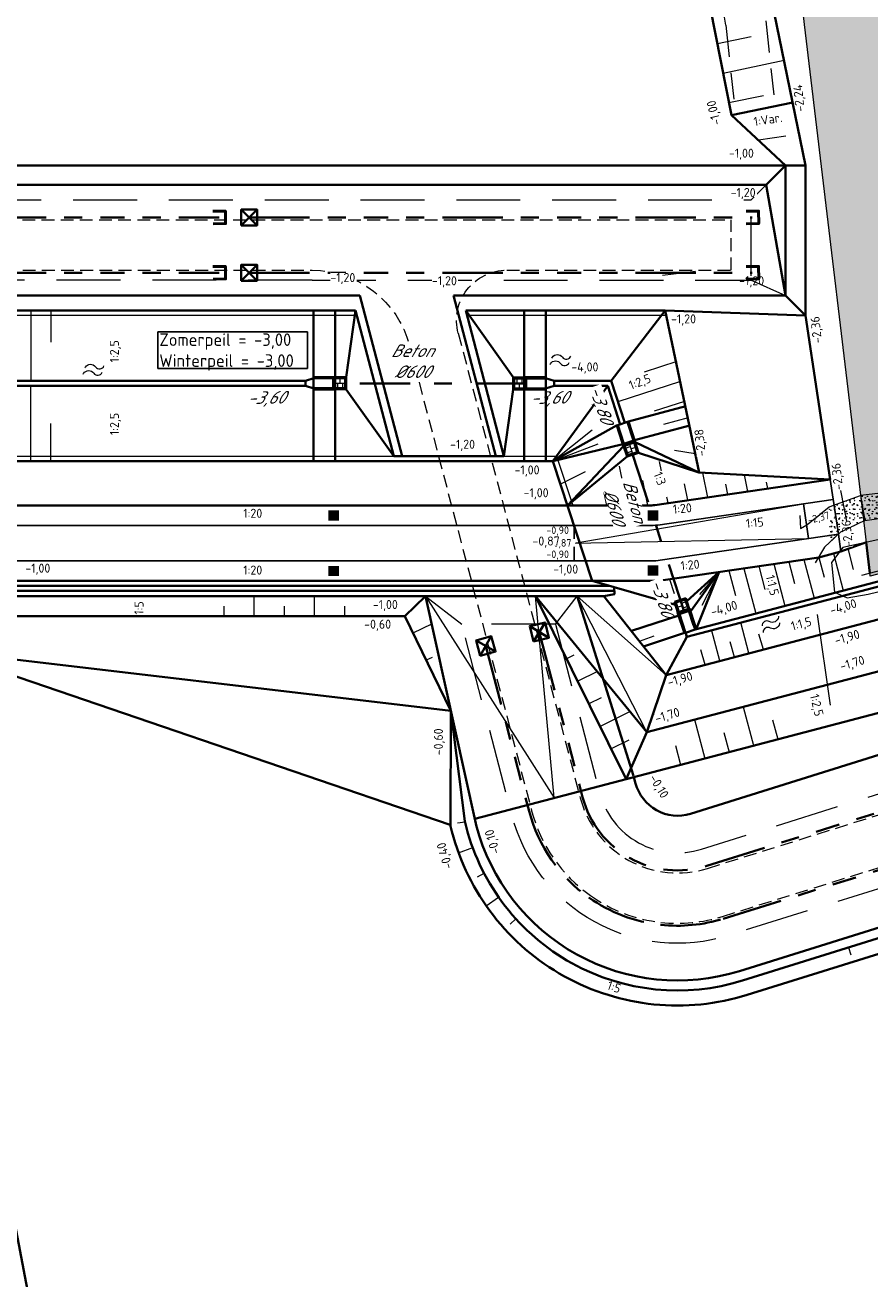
# Model space of a CAD drawing. Header units: metres. Extents: x 239845 to 242720, y 580286 to 584200.
# Tile 88 of 113: x 240429 to 240513, y 583787 to 583912. Entities that reach past the tile are written whole.
import ezdxf
from ezdxf.lldxf.tags import DXFTag

# ---------------------------------------------------------------- set-up
doc = ezdxf.new("R2010")
doc.units = ezdxf.units.M
for name, pattern in [('DASHED', [19.05, 12.7, -6.35]), ('DGN Style 2', [0.002895, 0.001737, -0.001158]), ('RI-DRAINAGE', [19.2, 6, -1.8, 1.8, -1.8, 2.4, -1.8, 1.8, -1.8]), ('RI-SWA', [11.55, 5, -2.4, 1.75, -2.4])]:
    doc.linetypes.add(name, pattern=pattern)
for name, color, linetype, lineweight in [('B-WA-GW-WATERGANG_SLOOT_BODEM-G', 5, 'Continuous', 0), ('B-WA-GW-WATERGANG_SLOOT_INSTEEK-G', 3, 'Continuous', 0), ('N-WA-RI-DRAINAGE_AFDEKKAP-G', 150, 'Continuous', 50), ('N-WA-RI-DRAINAGE_DRAIN_PP_100-G', 90, 'RI-DRAINAGE', 35), ('N-WE-GW-GROND_ZAND_CUNETZAND-G', 2, 'Continuous', 35), ('N-WE-GW-GRONDWERK-G', 3, 'Continuous', 35), ('N-WE-GW-GRONDWERK-KAVEL-G', 60, 'Continuous', 35), ('N-WE-GW-GRONDWERK_BODEM-G', 2, 'DASHED', 18), ('N-WE-GW-GRONDWERK_BODEM_MEER-G', 150, 'Continuous', 35), ('N-WE-GW-GRONDWERK_INSTEEK_SLEUF-G_CONTOUR_ZANDCUNET', 52, 'Continuous', 35), ('N-WE-GW-GRONDWERK_INSTEEK_TALUD-G', 92, 'Continuous', 35), ('N-WE-GW-HOOGTELIJN-060', 11, 'Continuous', 35), ('N-WE-GW-SCHEIDING_GRONDSOORTEN-G', 4, 'Continuous', 18), ('N-WE-GW-TALUDARCERING_KORT-G', 90, 'Continuous', 18), ('N-WE-GW-TALUDARCERING_LANG-G', 60, 'Continuous', 13), ('N-WE-KG-GRENS_KADASTRAAL-G', 150, 'KG-KADASTRAAL', 0), ('N-WE-OG-TOPOGRAFIE-S @ 0.5', 7, 'Continuous', 18), ('N-WE-RI-DUIKER-G', 130, 'RI-SWA', 35), ('N-WE-RI-HWA_DRAINEINDE-G', 30, 'Continuous', 35), ('N-WE-VH-HELLING_AANDUIDING-G', 30, 'Continuous', 18), ('N-WE-VH-HELLING_KNIKLIJN-G', 30, 'Continuous', 35), ('N-WE-VW-VERKEERSTEKEN_OVERIG-S', 7, 'Continuous', 18), ('N-WE-VW-VERKEERSTEKEN_OVERIG-S @ 0.2', 7, 'Continuous', 18), ('N-WE-VW-VERKEERSTEKEN_OVERIG-S @ 0.5', 7, 'Continuous', 18), ('N-XX-AL-HOOGTELABEL-T25-M', 7, 'Continuous', 25), ('N-XX-XX-DETAIL1-GD', 1, 'Continuous', 18), ('N-XX-XX-DETAIL3-GD', 2, 'Continuous', 35), ('SO Lengteprofiel', 5, 'DGN Style 2', 0), ('T-WE-GR-MAAIVELD-G', 3, 'DASHED', 0), ('V-WE-OG-TOPOGRAFIE-G', 252, 'DASHED', 0), ('X-XX-AL-BOB_DUIKER-T25', 7, 'Continuous', 25), ('X-XX-AL-T25', 7, 'Continuous', 25), ('X-XX-AL-WATERPEIL-T25', 7, 'Continuous', 25)]:
    doc.layers.add(name, color=color, linetype=linetype, lineweight=lineweight)
for name, color, linetype, lineweight, true_color in [('B-WE-IE-TERREINAFSCHEIDING_HEKWERK-G', 9, 'IE-TERREINAFSCHEIDING-KUNSTMATIG', 18, 0x808080), ('B-WE-VH-VERHARDING_BETON-A', 7, 'Continuous', 18, 0x656565), ('GBKN', 9, 'Continuous', 0, 0x808080), ('N-WE-KG-PERCEEL_DERDEN-A', 7, 'KG-KADASTRAAL', 0, 0xc0c0c0)]:
    doc.layers.add(name, color=color, linetype=linetype, lineweight=lineweight, true_color=true_color)
doc.layers.add('HULPLAAG', color=30, linetype='Continuous', plot=False)
doc.layers.add('WG-nw-vh-materiaalscheiding', color=7, linetype='Continuous')
doc.layers.add('X-XX-AL-HULPLAAG-G', color=6, linetype='Continuous', lineweight=18, plot=False)
doc.styles.add('NLCS-ISO-ANNOTATIVE-T25', font='NLCS-ISO.ttf', dxfattribs={"height": 2.5})
doc.styles.add('NLCS-ISO-ANNOTATIVE-T25-BOB', font='NLCS-ISO.ttf', dxfattribs={"oblique": 30, "height": 2.5})
doc.styles.add('NLCS-ISO-M1000-T25', font='NLCS-ISO.ttf', dxfattribs={"height": 2.5})
doc.linetypes.add('IE-TERREINAFSCHEIDING-KUNSTMATIG', pattern='A,4,[82,NLCS.SHX,S=0.75,R=90,X=0,Y=0],4,-2', length=10)
tags = doc.linetypes.add('KG-KADASTRAAL', pattern='A,5.5,-2,["K",Standard,S=1.8,R=0,X=0,Y=-0.9],-2,5.5,-2,[5,NLCS.shx,S=0.75,R=0,X=0,Y=0],-2', length=19).pattern_tags.tags
tags[6] = DXFTag(74, 10)

# ---------------------------------------------------------------- blocks, each defined once
blk = doc.blocks.new('SOG-TOPOGRAFIE_WATER-SO')
at = {"flags": 128}
for points in [[(-1.91, 0.46), (-1.82, 0.6, -0.538831), (0.18, 0.63, 0.605168), (1.86, 0.83, -4.035705)], [(-2.28, -0.81), (-2.19, -0.67, -0.538831), (-0.18, -0.63, 0.605168), (1.49, -0.44, -4.035705)]]:
    blk.add_lwpolyline(points, format="xyb", dxfattribs=at)
blk = doc.blocks.new('Uitstroombak type 1')
at = {"layer": 'N-XX-XX-DETAIL1-GD', "linetype": 'Continuous', "ltscale": 0.25, "flags": 128}
for points in [[(240322.37, 583886.19), (240323.37, 583886.19)], [(240322.62, 583885.69), (240322.62, 583886.19)], [(240322.87, 583886.19), (240322.87, 583886.69)], [(240323.12, 583885.69), (240323.12, 583886.19)]]:
    blk.add_lwpolyline(points, dxfattribs=at)
at = {"layer": 'N-XX-XX-DETAIL3-GD'}
for p, q in [((240320.22, 583886.81), (240322.37, 583886.81)), ((240320.22, 583886.81), (240320.22, 583885.57)), ((240320.22, 583886.81), (240322.37, 583886.81)), ((240322.17, 583886.69), (240320.22, 583886.69)), ((240322.17, 583886.69), (240320.22, 583886.69)), ((240322.02, 583886.69), (240322.02, 583886.81)), ((240322.02, 583886.69), (240322.02, 583886.81)), ((240322.17, 583885.57), (240322.17, 583886.81)), ((240322.17, 583885.57), (240322.17, 583886.81)), ((240322.37, 583886.81), (240322.37, 583885.57)), ((240322.37, 583886.81), (240322.37, 583885.57)), ((240323.37, 583886.69), (240323.37, 583885.69)), ((240323.47, 583886.79), (240323.47, 583885.59)), ((240320.22, 583885.69), (240322.17, 583885.69)), ((240322.37, 583885.57), (240320.22, 583885.57)), ((240320.67, 583885.69), (240322.17, 583885.69)), ((240322.37, 583885.57), (240320.67, 583885.57)), ((240322.02, 583885.69), (240322.02, 583885.57)), ((240322.02, 583885.69), (240322.02, 583885.57))]:
    blk.add_line(p, q, dxfattribs=at)
at = {"layer": 'N-XX-XX-DETAIL3-GD', "linetype": 'Continuous', "lineweight": 0, "flags": 128}
for points in [[(240322.02, 583886.69), (240322.02, 583886.81)], [(240322.17, 583886.69), (240322.17, 583886.81)], [(240322.02, 583885.69), (240322.02, 583885.57)], [(240322.17, 583885.69), (240322.17, 583885.57)]]:
    blk.add_lwpolyline(points, dxfattribs=at)
at = {"layer": 'N-XX-XX-DETAIL3-GD', "flags": 128}
for points in [[(240322.37, 583886.79), (240323.47, 583886.79)], [(240322.37, 583886.69), (240323.37, 583886.69)], [(240322.37, 583885.69), (240323.37, 583885.69)], [(240322.37, 583885.59), (240323.47, 583885.59)]]:
    blk.add_lwpolyline(points, dxfattribs=at)
at = {"layer": 'X-XX-AL-HULPLAAG-G', "flags": 128}
blk.add_lwpolyline([(240322.37, 583886.19), (240323.37, 583886.19)], dxfattribs=at)
blk = doc.blocks.new('N-SVW-VERKEERSTEKEN_REFLECTORPAAL-SO')
h = blk.add_hatch(color=250)
h.paths.add_polyline_path([(0.52, 1.02), (-0.52, 1.02), (-0.52, 0), (0.52, 0), (0.52, 0.05)])
h.paths.add_polyline_path([(0.48, 0.98), (0.48, 0.05), (-0.48, 0.05), (-0.48, 0.98)], flags=16)
at = {"true_color": 0xffffff}
blk.add_hatch(color=7, dxfattribs=at).paths.add_polyline_path([(0, 0.98), (-0.48, 0.98), (-0.48, 0.05), (0, 0.05)])
at = {"true_color": 0xff0000}
blk.add_hatch(color=1, dxfattribs=at).paths.add_polyline_path([(0.48, 0.98), (0, 0.98), (0, 0.05), (0.48, 0.05)])
blk.add_lwpolyline([(0, 0.98), (0, 0.05)])
blk = doc.blocks.new('*U219')
at = {"layer": 'N-WE-VW-VERKEERSTEKEN_OVERIG-S @ 0.2', "xscale": 0.4, "yscale": 0.4, "zscale": 0.4}
blk.add_blockref('N-SVW-VERKEERSTEKEN_REFLECTORPAAL-SO', (240491.17, 583862.84), dxfattribs=at)
at = {"layer": 'N-WE-VW-VERKEERSTEKEN_OVERIG-S @ 0.5'}
blk.add_blockref('N-SVW-VERKEERSTEKEN_REFLECTORPAAL-SO', (240491.17, 583862.84), dxfattribs=at)
blk = doc.blocks.new('*U220')
at = {"layer": 'N-WE-VW-VERKEERSTEKEN_OVERIG-S @ 0.2', "xscale": 0.4, "yscale": 0.4, "zscale": 0.4, "rotation": 180}
blk.add_blockref('N-SVW-VERKEERSTEKEN_REFLECTORPAAL-SO', (240491.17, 583858.38), dxfattribs=at)
at = {"layer": 'N-WE-VW-VERKEERSTEKEN_OVERIG-S @ 0.5', "rotation": 180}
blk.add_blockref('N-SVW-VERKEERSTEKEN_REFLECTORPAAL-SO', (240491.17, 583858.38), dxfattribs=at)
blk = doc.blocks.new('*U221')
at = {"layer": 'N-WE-VW-VERKEERSTEKEN_OVERIG-S @ 0.2', "xscale": 0.4, "yscale": 0.4, "zscale": 0.4}
blk.add_blockref('N-SVW-VERKEERSTEKEN_REFLECTORPAAL-SO', (240459.43, 583862.83), dxfattribs=at)
at = {"layer": 'N-WE-VW-VERKEERSTEKEN_OVERIG-S @ 0.5'}
blk.add_blockref('N-SVW-VERKEERSTEKEN_REFLECTORPAAL-SO', (240459.43, 583862.83), dxfattribs=at)
blk = doc.blocks.new('*U223')
at = {"layer": 'N-WE-VW-VERKEERSTEKEN_OVERIG-S @ 0.2', "xscale": 0.4, "yscale": 0.4, "zscale": 0.4, "rotation": 180.0017436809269}
blk.add_blockref('N-SVW-VERKEERSTEKEN_REFLECTORPAAL-SO', (240459.43, 583858.33), dxfattribs=at)
at = {"layer": 'N-WE-VW-VERKEERSTEKEN_OVERIG-S @ 0.5', "rotation": 180.0017436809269}
blk.add_blockref('N-SVW-VERKEERSTEKEN_REFLECTORPAAL-SO', (240459.43, 583858.33), dxfattribs=at)
blk = doc.blocks.new('Beeindiging drain')
for points in [[(1.57, 1.57), (-1.58, -1.58)], [(1.57, -1.58), (-1.58, 1.57)]]:
    blk.add_lwpolyline(points)
blk.add_lwpolyline([(-1.58, -1.58), (1.57, -1.58), (1.57, 1.57), (-1.58, 1.57)], close=True)

msp = doc.modelspace()

# ---------------------------------------------------------------- hatches: boundary and pattern name
at = {"layer": 'B-WE-VH-VERHARDING_BETON-A'}
h = msp.add_hatch(dxfattribs=at)
h.set_pattern_fill('AVH-BETON', color=256, scale=0.5, pattern_type=2)
h.set_pattern_definition([(45, (240517.4813, 583865.05045), (0, 1.06066), [0.035355, -0.512652, 0, -0.512652]), (45, (240517.5391, 583865.0265), (0, 1.06066), [0.035355, -0.512652, 0, -0.512652]), (337.5, (240517.5063, 583865.0754), (-6e-10, -1.06066), [0.0625, -0.374647, 0, -0.37397]), (337.5, (240517.4813, 583865.0504), (-6e-10, -1.06066), [0.0625, -0.374647, 0, -0.37397]), (60, (240517.2313, 583864.80045), (-0.5, 0.866025), [0.046875, -0.476562, 0, -0.476562]), (120, (240517.2313, 583864.80045), (-1, 2e-09), [0.046875, -0.476562, 0, -0.476562]), (0, (240517.2079, 583864.841), (0.5, 0.866025), [0.046875, -0.476562, 0, -0.476562])])
edge = h.paths.add_edge_path()
edge.add_line((240508.74, 583860.69), (240509.81, 583861.67))
edge.add_line((240509.81, 583861.67), (240512.24, 583862.85))
edge.add_line((240512.24, 583862.85), (240518.84, 583863.8))
edge.add_arc((240518.66, 583865.06), 1.28, 278.1593, 421.4461)
edge.add_line((240519.27, 583866.19), (240511.8, 583865.34))
edge.add_line((240511.8, 583865.34), (240508.69, 583864.19))
edge.add_line((240508.69, 583864.19), (240508.74, 583860.69))
at = {"layer": 'N-WE-KG-PERCEEL_DERDEN-A', "transparency": 33554488}
h = msp.add_hatch(color=256, dxfattribs=at)
h.dxf.hatch_style = 1
h.paths.add_polyline_path([(240692.38, 583936.87), (240694.34, 583893.02), (240680.49, 583892.85), (240670, 583892.73), (240656.49, 583892.58), (240650.49, 583892.51), (240650.44, 583893.79), (240512.77, 583857.32), (240512.63, 583858.73), (240506.25, 583912.15), (240502.14, 583948.16), (240594.14, 583949.06), (240648.16, 583949.58), (240648.58, 583939.32), (240678.39, 583939.81), (240682.26, 583939.88), (240684.83, 583938.09)])

# ---------------------------------------------------------------- linework, layer by layer
at = {"layer": 'B-WA-GW-WATERGANG_SLOOT_BODEM-G'}
msp.add_lwpolyline([(240511.93, 583857.39), (240648.54, 583893.1)], dxfattribs=at)
at = {"layer": 'B-WE-IE-TERREINAFSCHEIDING_HEKWERK-G', "ltscale": 0.5}
msp.add_line((240510.82, 583860.93), (240509.85, 583865.83), dxfattribs=at)
at = {"layer": 'GBKN', "flags": 128}
for points in [[(240525.91, 583866.95), (240511.8, 583865.34)], [(240511.8, 583865.34), (240512.24, 583862.85)], [(240512.24, 583862.85), (240519.33, 583863.86)], [(240507.48, 583853.49), (240508.8, 583844.48)]]:
    msp.add_lwpolyline(points, dxfattribs=at)
at = {"layer": 'GBKN'}
msp.add_polyline3d([(240509.81, 583861.67, 0), (240508.21, 583860.2, 0), (240507.29, 583858.64, 0)], dxfattribs=at)
at = {"layer": 'N-WA-RI-DRAINAGE_AFDEKKAP-G', "flags": 128}
for points in [[(240447.42, 583893.6), (240448.67, 583893.61), (240448.68, 583892.36), (240447.43, 583892.35)], [(240500.42, 583893.6), (240501.67, 583893.61), (240501.68, 583892.36), (240500.43, 583892.35)], [(240447.42, 583888.1), (240448.67, 583888.11), (240448.68, 583886.86), (240447.43, 583886.85)]]:
    msp.add_lwpolyline(points, dxfattribs=at)
at = {"layer": 'N-WA-RI-DRAINAGE_DRAIN_PP_100-G'}
for p, q in [((240348.03, 583892.98), (240448.03, 583892.98)), ((240451.03, 583892.98), (240501.03, 583892.98)), ((240348.03, 583887.48), (240448.03, 583887.48))]:
    msp.add_line(p, q, dxfattribs=at)
at = {"layer": 'N-WE-GW-GROND_ZAND_CUNETZAND-G'}
msp.add_line((240243.03, 583896.23), (240502.43, 583896.23), dxfattribs=at)
at = {"layer": 'N-WE-GW-GROND_ZAND_CUNETZAND-G', "flags": 128}
for points in [[(240502.43, 583896.23), (240504.35, 583898.15)], [(240504.35, 583885.23), (240502.43, 583896.23)], [(240466.23, 583869.23), (240462.03, 583885.23)], [(240475.54, 583869.23), (240471.33, 583885.23)], [(240466.23, 583869.23), (240475.54, 583869.23)]]:
    msp.add_lwpolyline(points, dxfattribs=at)
at = {"layer": 'N-WE-GW-GRONDWERK-G', "flags": 128}
for points in [[(240504.35, 583898.15), (240506.35, 583898.15)], [(240506.35, 583885.23), (240506.35, 583898.15)], [(240459.58, 583877.1), (240459.58, 583883.73)], [(240461.59, 583883.73), (240460.68, 583877.08)], [(240465.4, 583869.23), (240461.59, 583883.73)], [(240476.36, 583869.23), (240472.55, 583883.73)], [(240477.28, 583877.08), (240472.55, 583883.73)], [(240478.38, 583877.1), (240478.38, 583883.73)], [(240480.53, 583877.1), (240480.53, 583883.73)], [(240487.03, 583876.73), (240492.37, 583883.73)], [(240495.75, 583867.61), (240492.37, 583883.73)], [(240642.3, 583881.65), (240490.56, 583841.8)], [(240457.46, 583876.98), (240456.61, 583876.73), (240456.61, 583876.23), (240457.46, 583875.98)], [(240457.43, 583875.86), (240457.43, 583868.73)], [(240459.58, 583875.88), (240459.58, 583868.73)], [(240460.68, 583875.88), (240465.4, 583869.23)], [(240476.36, 583869.23), (240477.28, 583875.88)], [(240480.5, 583875.98), (240481.35, 583876.23), (240481.35, 583876.73), (240480.5, 583876.98)], [(240481.22, 583868.73), (240486.67, 583876.23)], [(240488.74, 583872.67), (240494.45, 583874.2)], [(240487.56, 583872.28), (240481.22, 583868.73)], [(240489.35, 583870.82), (240494.82, 583872.3)], [(240488.17, 583870.43), (240481.22, 583868.73)], [(240488.23, 583870.24), (240482.66, 583864.33)], [(240489.41, 583870.63), (240495.74, 583867.61)], [(240465.4, 583869.23), (240466.23, 583869.23)], [(240475.54, 583869.23), (240476.36, 583869.23)], [(240488.59, 583869.2), (240482.66, 583864.33)], [(240495.74, 583867.61), (240489.73, 583869.57)], [(240495.74, 583867.61), (240508.8, 583866.92)], [(240507.67, 583859.17), (240509.85, 583859.75)], [(240512.4, 583860.68), (240509.85, 583859.75)], [(240512.38, 583860.67), (240512.74, 583857.6)], [(240494.55, 583854.82), (240497.74, 583857.72)], [(240494.91, 583853.78), (240497.74, 583857.72)], [(240495.47, 583852.04), (240497.74, 583857.72)], [(240485.11, 583856.83), (240487.3, 583856.2), (240487.33, 583855.52), (240486.29, 583855.33)], [(240485.11, 583856.83), (240493.41, 583854.45)], [(240488.51, 583837.12), (240479.49, 583855.33)], [(240493.75, 583853.4), (240489.02, 583851.86)], [(240494.4, 583851.69), (240490.22, 583850.32)], [(240494.54, 583851.27), (240492.47, 583847.47)], [(240471.07, 583843.92), (240471.03, 583832.43)], [(240472.48, 583832.93), (240471.07, 583843.92)]]:
    msp.add_lwpolyline(points, dxfattribs=at)
for points in [[(240508.8, 583866.92), (240491.35, 583864.37, -0.036279), (240490.77, 583864.33), (240482.66, 583864.33)], [(240482.66, 583864.33), (240412.6, 583864.33, 0.470347), (240404.74, 583854.84), (240413.96, 583806.32, -0.199932), (240411.91, 583796.54), (240406.54, 583788.72, -0.064385), (240405.52, 583787.58)], [(240507.67, 583859.17), (240492.18, 583856.91, -0.036279), (240491.02, 583856.83), (240479.85, 583856.83)], [(240479.85, 583856.83), (240427.7, 583856.83, 0.470347), (240414.93, 583841.4), (240421.6, 583806.29, -0.199932), (240418.91, 583793.5), (240415.22, 583788.12)], [(240486.85, 583856.33), (240427.7, 583856.33, 0.470347), (240415.42, 583841.5), (240422.09, 583806.38, -0.199932), (240419.33, 583793.21), (240416.05, 583788.44)], [(240487.31, 583855.83), (240427.7, 583855.83, 0.470347), (240415.91, 583841.59), (240422.58, 583806.48, -0.199932), (240419.74, 583792.93), (240416.62, 583788.39)], [(240486.29, 583855.33), (240427.7, 583855.33, 0.470347), (240416.4, 583841.68), (240423.07, 583806.57, -0.199932), (240420.15, 583792.65), (240416.87, 583787.86)]]:
    msp.add_lwpolyline(points, format="xyb", dxfattribs=at)
at = {"layer": 'N-WE-GW-GRONDWERK-KAVEL-G', "flags": 128}
msp.add_lwpolyline([(240498.99, 583903.15), (240491.03, 583943.47)], dxfattribs=at)
at = {"layer": 'N-WE-GW-GRONDWERK_BODEM-G', "ltscale": 0.5}
msp.add_line((240243.03, 583894.73), (240500.93, 583894.73), dxfattribs=at)
at = {"layer": 'N-WE-GW-GRONDWERK_BODEM-G', "ltscale": 0.5, "flags": 128}
for points in [[(240500.93, 583894.73), (240504.35, 583898.15)], [(240500.93, 583886.73), (240500.93, 583894.73)], [(240457.28, 583886.73), (240340.05, 583886.73)], [(240468.55, 583855.33), (240472.16, 583852.54)], [(240481.47, 583852.54), (240483.62, 583855.33)], [(240481.47, 583852.54), (240472.16, 583852.54)]]:
    msp.add_lwpolyline(points, dxfattribs=at)
at = {"layer": 'N-WE-GW-GRONDWERK_BODEM_MEER-G', "flags": 128}
for points in [[(240641.25, 583889.8), (240494.54, 583851.27)], [(240641.18, 583890.3), (240495.36, 583852)], [(240456.61, 583876.73), (240416.56, 583876.73)], [(240456.62, 583876.23), (240416.56, 583876.23)], [(240487.03, 583876.73), (240481.35, 583876.73)], [(240486.67, 583876.23), (240481.35, 583876.23)], [(240486.67, 583876.23), (240487.92, 583872.4)], [(240487.03, 583876.73), (240488.39, 583872.55)], [(240494.4, 583851.69), (240494.54, 583851.27)]]:
    msp.add_lwpolyline(points, dxfattribs=at)
at = {"layer": 'N-WE-GW-GRONDWERK_INSTEEK_SLEUF-G_CONTOUR_ZANDCUNET'}
msp.add_line((240423.03, 583898.15), (240504.35, 583898.15), dxfattribs=at)
at = {"layer": 'N-WE-GW-GRONDWERK_INSTEEK_SLEUF-G_CONTOUR_ZANDCUNET', "flags": 128}
for points in [[(240504.35, 583885.23), (240504.35, 583898.15)], [(240462.03, 583885.23), (240407.21, 583885.23)], [(240504.35, 583885.23), (240471.33, 583885.23)], [(240468.55, 583855.33), (240473.48, 583833.02)]]:
    msp.add_lwpolyline(points, dxfattribs=at)
at = {"layer": 'N-WE-GW-GRONDWERK_INSTEEK_SLEUF-G_CONTOUR_ZANDCUNET', "ltscale": 0.25, "flags": 128}
msp.add_lwpolyline([(240489.24, 583837.44), (240483.62, 583855.33), (240468.55, 583855.33)], dxfattribs=at)
at = {"layer": 'N-WE-GW-GRONDWERK_INSTEEK_SLEUF-G_CONTOUR_ZANDCUNET', "flags": 128}
for points in [[(240489.27, 583837.32), (240489.45, 583836.7, 0.427722), (240494.9, 583833.68), (240519.14, 583841.25)], [(240524.02, 583825.62), (240499.78, 583818.04, -0.427722), (240473.6, 583832.54), (240473.45, 583833.17)]]:
    msp.add_lwpolyline(points, format="xyb", dxfattribs=at)
at = {"layer": 'N-WE-GW-GRONDWERK_INSTEEK_TALUD-G', "flags": 128}
for points in [[(240641.65, 583886.65), (240492.47, 583847.47)], [(240461.59, 583883.73), (240408.31, 583883.73)], [(240492.37, 583883.73), (240472.55, 583883.73)], [(240402.1, 583868.73), (240481.22, 583868.73)], [(240481.22, 583868.73), (240485.11, 583856.83)]]:
    msp.add_lwpolyline(points, dxfattribs=at)
at = {"layer": 'N-WE-GW-HOOGTELIJN-060', "flags": 128}
msp.add_lwpolyline([(240642.83, 583877.66), (240488.51, 583837.12)], dxfattribs=at)
at = {"layer": 'N-WE-GW-SCHEIDING_GRONDSOORTEN-G', "flags": 128}
for points in [[(240461.73, 583883.23), (240408.62, 583883.23)], [(240492.47, 583883.23), (240472.69, 583883.23)], [(240401.8, 583869.23), (240481.59, 583869.23)], [(240481.59, 583869.23), (240483.19, 583864.33)]]:
    msp.add_lwpolyline(points, dxfattribs=at)
at = {"layer": 'N-WE-GW-TALUDARCERING_KORT-G'}
for points in [[(240500.92, 583910.95), (240497.57, 583910.25)], [(240502.15, 583905.08), (240498.71, 583904.36)], [(240504.37, 583901.05), (240501.67, 583900.65)], [(240495.41, 583887.6), (240492.11, 583887.21)], [(240431.31, 583883.73), (240431.31, 583880.56)], [(240490.32, 583877.62), (240493.56, 583878.68)], [(240491.33, 583873.74), (240494.34, 583874.72)], [(240431.31, 583868.81), (240431.31, 583872.48)], [(240494.68, 583873.04), (240492.22, 583872.39)], [(240481.22, 583868.73), (240485.11, 583871.85)], [(240481.22, 583868.73), (240485.72, 583870.46)], [(240495.38, 583869.46), (240493.3, 583869.79)], [(240481.96, 583866.46), (240484.45, 583867.71)], [(240490.67, 583864.33), (240490.16, 583866.82)], [(240494.65, 583864.85), (240494.32, 583866.48)], [(240498.61, 583865.43), (240498.4, 583866.46)], [(240502.58, 583866.01), (240502.45, 583866.64)], [(240486.59, 583864.33), (240486.33, 583865.62)], [(240510.57, 583859.94), (240511.09, 583857.96)], [(240504.68, 583858.74), (240505.25, 583856.59)], [(240507.67, 583859.17), (240508.19, 583857.19)], [(240497.74, 583857.72), (240495.79, 583855.48)], [(240497.74, 583857.72), (240496.03, 583854.39)], [(240498.7, 583857.87), (240499.36, 583855.39)], [(240501.69, 583858.3), (240502.3, 583855.99)], [(240492.82, 583857.01), (240493.29, 583855.57)], [(240448.5, 583854.33), (240448.5, 583853.33)], [(240454.5, 583854.33), (240454.5, 583853.33)], [(240460.5, 583854.33), (240460.5, 583853.33)], [(240489.83, 583850.83), (240491.28, 583851.36)], [(240501.67, 583851.57), (240502.13, 583850.05)], [(240495.91, 583850.01), (240496.33, 583848.53)], [(240498.81, 583850.8), (240499.23, 583849.29)], [(240469.23, 583849.23), (240468.63, 583848.94)], [(240483.3, 583849.45), (240482.58, 583849.09)], [(240486.03, 583845.22), (240484.8, 583844.61)], [(240503.07, 583843.02), (240503.58, 583841.08)], [(240488.77, 583841), (240487.02, 583840.13)], [(240498.23, 583841.75), (240498.74, 583839.81)], [(240493.4, 583840.48), (240493.91, 583838.54)], [(240471.74, 583832.76), (240472.49, 583832.86)], [(240473.71, 583827.42), (240474.38, 583827.77)], [(240476.97, 583822.71), (240477.54, 583823.23)], [(240510.61, 583820.38), (240510.83, 583819.66)]]:
    msp.add_lwpolyline(points, dxfattribs=at)
at = {"layer": 'N-WE-GW-TALUDARCERING_LANG-G'}
for points in [[(240504.21, 583908.58), (240498.14, 583907.3)], [(240429.31, 583883.73), (240429.31, 583876.81)], [(240429.31, 583868.73), (240429.31, 583876.23)], [(240487.7, 583874.66), (240493.95, 583876.7)], [(240492.67, 583864.56), (240491.82, 583868.71)], [(240488.63, 583864.33), (240487.83, 583868.24)], [(240496.63, 583865.14), (240496.13, 583867.59)], [(240500.6, 583865.72), (240500.26, 583867.37)], [(240503.18, 583858.52), (240504.29, 583854.35)], [(240506.17, 583858.96), (240507.19, 583855.11)], [(240509.12, 583859.56), (240510.09, 583855.87)], [(240500.2, 583858.08), (240501.39, 583853.59)], [(240451.5, 583855.33), (240451.5, 583853.33)], [(240457.5, 583855.33), (240457.5, 583853.33)], [(240469.16, 583852.54), (240467.31, 583851.64)], [(240499.88, 583852.72), (240500.68, 583849.67)], [(240496.99, 583851.91), (240497.78, 583848.91)], [(240485.64, 583847.82), (240483.69, 583846.85)], [(240488.89, 583843.85), (240485.91, 583842.37)], [(240500.14, 583844.32), (240501.16, 583840.45)], [(240495.31, 583843.04), (240496.32, 583839.18)], [(240474.59, 583824.53), (240475.82, 583825.39)]]:
    msp.add_lwpolyline(points, dxfattribs=at)
at = {"layer": 'N-WE-KG-GRENS_KADASTRAAL-G', "ltscale": 0.5, "flags": 128}
msp.add_lwpolyline([(240692.38, 583936.87), (240694.34, 583893.02), (240680.49, 583892.85), (240670, 583892.73), (240656.49, 583892.58), (240650.49, 583892.51), (240650.44, 583893.79), (240512.77, 583857.32), (240512.63, 583858.73), (240506.25, 583912.15), (240502.14, 583948.16), (240594.14, 583949.06), (240648.16, 583949.58), (240648.58, 583939.32), (240678.39, 583939.81), (240682.26, 583939.88), (240684.83, 583938.09), (240692.38, 583936.87)], close=True, dxfattribs=at)
at = {"layer": 'N-WE-RI-DUIKER-G', "flags": 128}
for points in [[(240478.58, 583876.48), (240459.38, 583876.48)], [(240494.29, 583853.7), (240488.76, 583870.62)]]:
    msp.add_lwpolyline(points, dxfattribs=at)
at = {"layer": 'N-WE-VH-HELLING_AANDUIDING-G', "ltscale": 0.75}
for points in [[(240483.32, 583860.58), (240506.13, 583864.51)], [(240483.32, 583860.58), (240506.63, 583861.04)], [(240468.55, 583855.33), (240481.36, 583835.25), (240479.49, 583855.33)]]:
    msp.add_lwpolyline(points, dxfattribs=at)
at = {"layer": 'N-WE-VH-HELLING_KNIKLIJN-G', "flags": 128}
for points in [[(240420.38, 583849.89), (240471.07, 583843.92)], [(240471.02, 583832.57), (240420.38, 583849.89)], [(240489.27, 583837.32), (240473.45, 583833.17)]]:
    msp.add_lwpolyline(points, dxfattribs=at)
at = {"layer": 'SO Lengteprofiel'}
msp.add_line((240483.78, 583835.88), (240478.94, 583834.61), dxfattribs=at)
at = {"layer": 'T-WE-GR-MAAIVELD-G', "ltscale": 0.1}
for p, q in [((240405.62, 583892.73), (240498.93, 583892.73)), ((240498.93, 583887.73), (240498.93, 583892.73)), ((240398.04, 583887.73), (240457.28, 583887.73)), ((240476.64, 583887.73), (240498.93, 583887.73))]:
    msp.add_line(p, q, dxfattribs=at)
at = {"layer": 'T-WE-GR-MAAIVELD-G', "ltscale": 0.1, "extrusion": (0, 0, -1)}
msp.add_arc((-240476.64, 583882.73), 5, 345.2831, 90, dxfattribs=at)
at = {"layer": 'V-WE-OG-TOPOGRAFIE-G', "ltscale": 0.25}
msp.add_line((240502.38, 583912.53), (240503.18, 583905.17), dxfattribs=at)
at = {"layer": 'V-WE-OG-TOPOGRAFIE-G', "ltscale": 0.25, "flags": 128}
msp.add_lwpolyline([(240498.4, 583912.09, 0.12202), (240495.09, 583921.12, 0.080888)], format="xyb", dxfattribs=at)
at = {"layer": 'WG-nw-vh-materiaalscheiding', "ltscale": 2.5}
for points in [[(240508.8, 583866.92), (240509.6, 583861.48)], [(240506.13, 583864.51), (240506.63, 583861.04)], [(240483.32, 583862.33), (240483.32, 583858.83)], [(240509.85, 583859.75), (240509.6, 583861.48)]]:
    msp.add_lwpolyline(points, dxfattribs=at)
for points in [[(240509.09, 583864.94), (240491.64, 583862.39, -0.036279), (240490.77, 583862.33), (240412.6, 583862.33, 0.470347), (240406.71, 583855.21), (240415.92, 583806.7, -0.199932), (240413.56, 583795.41), (240408.19, 583787.59, -0.311653), (240399.7, 583784.35)], [(240509.6, 583861.48), (240491.89, 583858.89, -0.036279), (240491.02, 583858.83), (240427.7, 583858.83, 0.470347), (240412.96, 583841.03), (240419.64, 583805.92, -0.199932), (240417.27, 583794.63), (240412.29, 583787.37, 0.358678), (240413.17, 583777.24, -0.000125), (240413.18, 583777.23)]]:
    msp.add_lwpolyline(points, format="xyb", dxfattribs=at)

# ---------------------------------------------------------------- block references
for p, rotation in [((480780.81, 1167770.87), 180.0019567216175), ((-389156.73, 631033.95), 288.0878978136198), ((870142.13, 536721.88), 108.0907650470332)]:
    msp.add_blockref('Uitstroombak type 1', p, dxfattribs=dict(rotation=rotation))
at = {"layer": 'N-WE-OG-TOPOGRAFIE-S @ 0.5', "xscale": 0.5, "yscale": 0.5, "zscale": 0.5}
for p in [(240435.66, 583877.8), (240482.08, 583878.77)]:
    msp.add_blockref('SOG-TOPOGRAFIE_WATER-SO', p, dxfattribs=at)
at = {"layer": 'N-WE-OG-TOPOGRAFIE-S @ 0.5', "xscale": 0.4999999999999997, "yscale": 0.4999999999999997, "zscale": 0.4999999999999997, "rotation": 205.1839256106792}
msp.add_blockref('SOG-TOPOGRAFIE_WATER-SO', (240502.79, 583852.47), dxfattribs=at)
at = {"layer": 'N-WE-RI-HWA_DRAINEINDE-G', "xscale": 0.4999999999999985, "yscale": 0.4999999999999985, "zscale": 0.4999999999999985}
for p in [(240451.03, 583892.98), (240451.03, 583887.48)]:
    msp.add_blockref('Beeindiging drain', p, dxfattribs=at)
at = {"layer": 'N-WE-RI-HWA_DRAINEINDE-G', "xscale": 0.4999999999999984, "yscale": 0.4999999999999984, "zscale": 0.4999999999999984}
for p, rotation in [((240479.87, 583851.76), 13.69632902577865), ((240474.55, 583850.36), 15.30872041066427)]:
    msp.add_blockref('Beeindiging drain', p, dxfattribs=dict(at, rotation=rotation))
at = {"layer": 'N-WE-VW-VERKEERSTEKEN_OVERIG-S'}
for name in ['*U221', '*U223']:
    msp.add_blockref(name, (0, 0), dxfattribs=at)

# ---------------------------------------------------------------- texts
at = {"layer": 'N-XX-AL-HOOGTELABEL-T25-M', "insert": (240437.18, 583871.33), "char_height": 0.9, "attachment_point": 1, "rotation": 90, "style": 'NLCS-ISO-M1000-T25', "bg_fill": 3, "box_fill_scale": 1, "bg_fill_color": 256, "bg_fill_transparency": 0}
msp.add_mtext_dynamic_manual_height_columns('1:2,5', width=2.6072, gutter_width=6.25, heights=[0], dxfattribs=at)
at = {"layer": 'X-XX-AL-BOB_DUIKER-T25', "ltscale": 0.5, "insert": (240452.68, 583874.92), "char_height": 1.25, "attachment_point": 5, "rotation": 1.1038, "style": 'NLCS-ISO-ANNOTATIVE-T25-BOB', "bg_fill": 3, "box_fill_scale": 1, "bg_fill_color": 256, "bg_fill_transparency": 0}
msp.add_mtext('\\A1;-3,60', dxfattribs=at)
at = {"layer": 'X-XX-AL-WATERPEIL-T25', "insert": (240442.09, 583881.45), "char_height": 1.25, "width": 14.5839, "attachment_point": 1, "style": 'NLCS-ISO-ANNOTATIVE-T25', "bg_fill": 19, "box_fill_scale": 1.125, "bg_fill_color": 256, "bg_fill_transparency": 0}
msp.add_mtext('Zomerpeil = -3,00\\PWinterpeil = -3,00', dxfattribs=at)

# ---------------------------------------------------------------- next in the draw order: linework, layer by layer
at = {"layer": 'N-WE-GW-GRONDWERK-G', "flags": 128}
msp.add_lwpolyline([(240457.43, 583877.1), (240457.43, 583883.73)], dxfattribs=at)
at = {"layer": 'T-WE-GR-MAAIVELD-G', "ltscale": 0.1, "extrusion": (0, 0, -1)}
msp.add_arc((-240457.28, 583877.73), 10, 90, 165.2831, dxfattribs=at)

# ---------------------------------------------------------------- next in the draw order: block references
at = {"rotation": 0.001956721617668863}
msp.add_blockref('Uitstroombak type 1', (157.15, -17.91), dxfattribs=at)

# ---------------------------------------------------------------- next in the draw order: texts
at = {"layer": 'HULPLAAG', "insert": (240506.47, 583863.22), "char_height": 0.75, "width": 2.6072, "attachment_point": 1, "rotation": 14.0295, "style": 'NLCS-ISO-M1000-T25', "bg_fill": 3, "box_fill_scale": 1, "bg_fill_color": 256, "bg_fill_transparency": 0}
msp.add_mtext('-2,37', dxfattribs=at)
at = {"layer": 'HULPLAAG', "insert": (240480.8, 583860.99), "char_height": 0.75, "width": 2.6072, "attachment_point": 1, "style": 'NLCS-ISO-M1000-T25', "bg_fill": 3, "box_fill_scale": 1, "bg_fill_color": 256, "bg_fill_transparency": 0}
msp.add_mtext('-0,87', dxfattribs=at)
at = {"layer": 'N-XX-AL-HOOGTELABEL-T25-M', "char_height": 0.9, "attachment_point": 1, "style": 'NLCS-ISO-M1000-T25', "bg_fill": 3, "box_fill_scale": 1, "bg_fill_color": 256, "bg_fill_transparency": 0}
for s, width, insert, rotation in [('-2,24', 2.6072, (240505.35, 583903.45), 95.4777), ('1:Var.', 1.947, (240501.12, 583902.94), 8.9217), ('-2,36', 2.6072, (240507.07, 583880.42), 95.4777), ('1:2,5', 2.6072, (240437.18, 583878.56), 90), ('1:2,5', 2.6072, (240488.67, 583876.66), 21.1808), ('-2,38', 2.6072, (240495.53, 583869.18), 95.4777), ('-2,36', 2.6072, (240509.16, 583865.83), 95.4777), ('1:15', 2.6072, (240500.37, 583862.99), 5.4777), ('-2,36', 2.6072, (240510.15, 583860.15), 95.4777), ('1:20', 2.6072, (240493.88, 583858.78), 5.4777), ('1:1,5', 2.6072, (240503.23, 583857.51), 283.8859), ('-4,00', 2.6072, (240496.81, 583854.16), 16.266), ('-4,00', 2.6072, (240508.66, 583854.32), 16.266), ('1:1,5', 2.6072, (240504.8, 583852.74), 15.365), ('-1,90', 2.6072, (240509.13, 583851.33), 15.8504), ('-1,90', 2.6072, (240492.52, 583847.16), 15.8504), ('-1,70', 2.6072, (240491.27, 583843.56), 16.4222)]:
    msp.add_mtext_dynamic_manual_height_columns(s, width=width, gutter_width=6.25, heights=[0], dxfattribs=dict(at, insert=insert, rotation=rotation))
for s, insert in [('-1,20', (240492.97, 583883.34)), ('-4,00', (240483.05, 583878.56)), ('-1,00', (240477.41, 583868.32)), ('-1,00', (240478.31, 583866.05)), ('1:20', (240450.44, 583864.01)), ('-1,00', (240428.77, 583858.55)), ('1:20', (240450.44, 583858.36)), ('-1,00', (240463.32, 583854.94))]:
    msp.add_mtext_dynamic_manual_height_columns(s, width=2.6072, gutter_width=6.25, heights=[0], dxfattribs=dict(at, insert=insert))
at = {"layer": 'X-XX-AL-BOB_DUIKER-T25', "ltscale": 0.5, "char_height": 1.25, "attachment_point": 5, "rotation": 288.4035, "style": 'NLCS-ISO-ANNOTATIVE-T25-BOB', "bg_fill": 3, "box_fill_scale": 1, "bg_fill_color": 256, "bg_fill_transparency": 0}
for insert in [(240485.88, 583874.37), (240491.94, 583855.14)]:
    msp.add_mtext('\\A1;-3,80', dxfattribs=dict(at, insert=insert))
at = {"layer": 'X-XX-AL-T25', "ltscale": 0.5, "insert": (240488.32, 583864.52), "char_height": 1.25, "attachment_point": 5, "rotation": 285.5445, "style": 'NLCS-ISO-ANNOTATIVE-T25-BOB', "bg_fill": 3, "box_fill_scale": 1, "bg_fill_color": 256, "bg_fill_transparency": 0}
msp.add_mtext('\\A1;Beton \\P%%C600', dxfattribs=at)

# ---------------------------------------------------------------- next in the draw order: linework, layer by layer
at = {"layer": 'B-WA-GW-WATERGANG_SLOOT_INSTEEK-G'}
msp.add_lwpolyline([(240516.24, 583861.53), (240510.04, 583860.16), (240508.93, 583858.68), (240509.23, 583855.73), (240510.49, 583855.14), (240512.56, 583855.52), (240520.17, 583857.35), (240534.71, 583861.27), (240550.15, 583865.45), (240565.9, 583869.64), (240580.27, 583873.56), (240594.67, 583877.21), (240604.19, 583879.66), (240615.93, 583882.62), (240627.37, 583885.67), (240640.77, 583889.02), (240649.57, 583891.03), (240651.92, 583891.72), (240653.1, 583893.16), (240653.04, 583896)], dxfattribs=at)
at = {"layer": 'GBKN'}
msp.add_lwpolyline([(240512.24, 583862.85), (240509.81, 583861.67), (240509.09, 583861.01)], dxfattribs=at)
msp.add_polyline3d([(240505.76, 583863.35, 0), (240505.83, 583862.05, 0), (240506.47, 583862.42, 0), (240508.69, 583864.19, 0), (240511.8, 583865.34, 0)], dxfattribs=at)
at = {"layer": 'N-WE-GW-GRONDWERK-G', "flags": 128}
for points in [[(240498.99, 583903.15), (240505.07, 583904.4)], [(240504.35, 583885.23), (240506.35, 583883.23)], [(240506.35, 583883.23), (240506.35, 583885.23)], [(240506.35, 583883.23), (240492.37, 583883.73)], [(240506.35, 583883.23), (240508.8, 583866.92)], [(240466.49, 583853.33), (240468.55, 583855.33)], [(240490.56, 583841.8), (240479.49, 583855.33)]]:
    msp.add_lwpolyline(points, dxfattribs=at)
at = {"layer": 'N-WE-GW-GRONDWERK_INSTEEK_TALUD-G', "flags": 128}
msp.add_lwpolyline([(240492.47, 583847.47), (240486.29, 583855.33)], dxfattribs=at)
at = {"layer": 'N-WE-VH-HELLING_AANDUIDING-G', "ltscale": 0.75}
msp.add_lwpolyline([(240490.56, 583841.8), (240483.62, 583855.33), (240492.47, 583847.47)], dxfattribs=at)
at = {"layer": 'N-WE-VH-HELLING_KNIKLIJN-G', "flags": 128}
msp.add_lwpolyline([(240492.47, 583847.47), (240490.56, 583841.8)], dxfattribs=at)

# ---------------------------------------------------------------- next in the draw order: block references
at = {"layer": 'N-WE-VW-VERKEERSTEKEN_OVERIG-S'}
for name in ['*U219', '*U220']:
    msp.add_blockref(name, (0, 0), dxfattribs=at)

# ---------------------------------------------------------------- next in the draw order: texts
at = {"layer": 'HULPLAAG', "char_height": 0.75, "width": 2.6072, "attachment_point": 1, "style": 'NLCS-ISO-M1000-T25', "bg_fill": 3, "box_fill_scale": 1, "bg_fill_color": 256, "bg_fill_transparency": 0}
for insert in [(240480.58, 583862.25), (240480.58, 583859.86)]:
    msp.add_mtext('-0,90', dxfattribs=dict(at, insert=insert))
at = {"layer": 'N-XX-AL-HOOGTELABEL-T25-M', "insert": (240492.04, 583867.79), "char_height": 0.9, "attachment_point": 1, "rotation": 291.1808, "style": 'NLCS-ISO-M1000-T25', "bg_fill": 3, "box_fill_scale": 1, "bg_fill_color": 256, "bg_fill_transparency": 0}
msp.add_mtext_dynamic_manual_height_columns('1:3', width=2.6072, gutter_width=6.25, heights=[0], dxfattribs=at)

# ---------------------------------------------------------------- next in the draw order: texts
at = {"layer": 'N-XX-AL-HOOGTELABEL-T25-M', "insert": (240493.11, 583864.4), "char_height": 0.9, "attachment_point": 1, "rotation": 5.4777, "style": 'NLCS-ISO-M1000-T25', "bg_fill": 3, "box_fill_scale": 1, "bg_fill_color": 256, "bg_fill_transparency": 0}
msp.add_mtext_dynamic_manual_height_columns('1:20', width=2.6072, gutter_width=6.25, heights=[0], dxfattribs=at)
at = {"layer": 'N-XX-AL-HOOGTELABEL-T25-M', "char_height": 0.9, "attachment_point": 1, "style": 'NLCS-ISO-M1000-T25', "bg_fill": 3, "box_fill_scale": 1, "bg_fill_color": 256, "bg_fill_transparency": 0}
for s, insert in [('-0,87', (240479.19, 583861.25)), ('-1,00', (240481.25, 583858.46))]:
    msp.add_mtext_dynamic_manual_height_columns(s, width=2.6072, gutter_width=6.25, heights=[0], dxfattribs=dict(at, insert=insert))

# ---------------------------------------------------------------- next in the draw order: linework, layer by layer
at = {"layer": 'N-WE-GW-GRONDWERK-G', "flags": 128}
for points in [[(240731.78, 583881.7), (240730.42, 583872.05, -0.039469), (240727.55, 583866.24, -0.251832), (240709.08, 583856.31), (240705.4, 583856.31), (240704.84, 583855.75), (240698.56, 583855.75, 0.077233), (240670.55, 583851.4), (240663.18, 583849.05, -0.077233), (240629.13, 583843.76), (240603.65, 583843.76), (240602.31, 583845.1, 0.074174), (240575.01, 583840.84), (240524.93, 583825.2), (240524.72, 583824.78), (240500.08, 583817.09, -0.427834), (240472.63, 583832.29), (240472.48, 583832.93)], [(240731.71, 583871.61, -0.330658), (240709.08, 583854.81), (240706.02, 583854.81), (240705.46, 583854.25), (240698.56, 583854.25, 0.077233), (240671.01, 583849.97), (240663.63, 583847.62, -0.077233), (240629.13, 583842.26), (240603.03, 583842.26), (240601.7, 583843.59, 0.072469), (240575.46, 583839.41), (240525.97, 583823.95), (240525.76, 583823.54), (240500.53, 583815.66, -0.427988), (240471.18, 583831.92), (240471.02, 583832.57)]]:
    msp.add_lwpolyline(points, format="xyb", dxfattribs=at)
at = {"layer": 'N-WE-GW-GRONDWERK_BODEM-G', "ltscale": 0.5, "flags": 128}
for points in [[(240481.47, 583852.54), (240485.88, 583835.76, 0.427722), (240496, 583830.16), (240571.03, 583853.59, -0.075834), (240602.93, 583858.46), (240629.13, 583858.46, 0.077233), (240658.72, 583863.06), (240666.09, 583865.41, -0.077233), (240698.56, 583870.45), (240709.08, 583870.45, 0.347993), (240716.87, 583876.62), (240722.04, 583898.58, -0.347993), (240734.2, 583908.21), (240811.78, 583908.21)], [(240811.78, 583899.71), (240741.45, 583899.71, 0.347993), (240729.28, 583890.08), (240725.63, 583874.55, -0.347993), (240709.08, 583861.45), (240698.56, 583861.45, 0.077233), (240668.82, 583856.83), (240661.45, 583854.48, -0.077233), (240629.13, 583849.46), (240602.93, 583849.46, 0.075834), (240573.71, 583845), (240498.68, 583821.57, -0.427722), (240477.17, 583833.47), (240472.16, 583852.54)]]:
    msp.add_lwpolyline(points, format="xyb", dxfattribs=at)

# ---------------------------------------------------------------- next in the draw order: texts
at = {"layer": 'N-XX-AL-HOOGTELABEL-T25-M', "char_height": 0.9, "attachment_point": 1, "style": 'NLCS-ISO-M1000-T25', "bg_fill": 3, "box_fill_scale": 1, "bg_fill_color": 256, "bg_fill_transparency": 0}
for s, insert, rotation in [('-1,00', (240498.72, 583899.83), 359.6537), ('-1,20', (240498.9, 583895.92), 359.4435), ('-1,20', (240499.75, 583887.15), 359.4435), ('-0,10', (240491.53, 583837.71), 300.9611), ('-0,10', (240475.12, 583829.56), 106.7686)]:
    msp.add_mtext_dynamic_manual_height_columns(s, width=2.6072, gutter_width=6.25, heights=[0], dxfattribs=dict(at, insert=insert, rotation=rotation))

# ---------------------------------------------------------------- next in the draw order: linework, layer by layer
at = {"layer": 'N-WA-RI-DRAINAGE_AFDEKKAP-G', "flags": 128}
msp.add_lwpolyline([(240500.42, 583888.1), (240501.67, 583888.11), (240501.68, 583886.86), (240500.43, 583886.85)], dxfattribs=at)
at = {"layer": 'N-WA-RI-DRAINAGE_DRAIN_PP_100-G'}
msp.add_line((240451.03, 583887.48), (240501.03, 583887.48), dxfattribs=at)
for points in [[(240479.87, 583851.76), (240484.18, 583835.32, 0.427722), (240496.52, 583828.49), (240541.34, 583842.48)], [(240474.55, 583850.36), (240478.86, 583833.92, 0.17632), (240484.81, 583825.34, 0.127036), (240491.93, 583822.64, 0.103658), (240498.16, 583823.24), (240542.98, 583837.23)]]:
    msp.add_lwpolyline(points, format="xyb", dxfattribs=at)
at = {"layer": 'N-WE-GW-GRONDWERK-G', "flags": 128}
for points in [[(240506.35, 583898.15), (240498.03, 583938.7)], [(240490.56, 583841.8), (240488.51, 583837.12)]]:
    msp.add_lwpolyline(points, dxfattribs=at)
at = {"layer": 'N-WE-GW-GRONDWERK-KAVEL-G', "flags": 128}
msp.add_lwpolyline([(240498.99, 583903.15), (240504.35, 583898.15)], dxfattribs=at)
at = {"layer": 'N-WE-GW-GRONDWERK_BODEM-G', "ltscale": 0.5, "flags": 128}
for points in [[(240457.28, 583886.73), (240500.93, 583886.73)], [(240500.93, 583886.73), (240504.35, 583885.23)]]:
    msp.add_lwpolyline(points, dxfattribs=at)
at = {"layer": 'T-WE-GR-MAAIVELD-G', "ltscale": 0.1}
for points in [[(240471.81, 583881.46), (240483.94, 583835.25, 0.427722), (240496.6, 583828.25), (240571.62, 583851.68)], [(240466.95, 583880.27), (240479.11, 583833.98, 0.17632), (240484.95, 583825.55, 0.127036), (240491.96, 583822.88, 0.103658), (240498.09, 583823.47), (240573.11, 583846.91)]]:
    msp.add_lwpolyline(points, format="xyb", dxfattribs=at)

# ---------------------------------------------------------------- next in the draw order: texts
at = {"layer": 'N-XX-AL-HOOGTELABEL-T25-M', "char_height": 0.9, "attachment_point": 1, "style": 'NLCS-ISO-M1000-T25', "bg_fill": 3, "box_fill_scale": 1, "bg_fill_color": 256, "bg_fill_transparency": 0}
for s, insert, rotation in [('-1,00', (240497.05, 583902.06), 103.21), ('-1,20', (240459.1, 583887.47), 359.4435), ('-1,20', (240469.2, 583887.15), 359.4435), ('-1,70', (240509.65, 583848.76), 15.8504), ('1:2,5', (240507.64, 583845.66), 283.4695)]:
    msp.add_mtext_dynamic_manual_height_columns(s, width=2.6072, gutter_width=6.25, heights=[0], dxfattribs=dict(at, insert=insert, rotation=rotation))
at = {"layer": 'N-XX-AL-HOOGTELABEL-T25-M', "insert": (240471, 583870.87), "char_height": 0.9, "attachment_point": 1, "style": 'NLCS-ISO-M1000-T25', "bg_fill": 3, "box_fill_scale": 1, "bg_fill_color": 256, "bg_fill_transparency": 0}
msp.add_mtext_dynamic_manual_height_columns('-1,20', width=2.6072, gutter_width=6.25, heights=[0], dxfattribs=at)
at = {"layer": 'X-XX-AL-BOB_DUIKER-T25', "ltscale": 0.5, "insert": (240480.8, 583874.92), "char_height": 1.25, "attachment_point": 5, "rotation": 1.1038, "style": 'NLCS-ISO-ANNOTATIVE-T25-BOB', "bg_fill": 3, "box_fill_scale": 1, "bg_fill_color": 256, "bg_fill_transparency": 0}
msp.add_mtext('\\A1;-3,60', dxfattribs=at)
at = {"layer": 'X-XX-AL-T25', "ltscale": 0.5, "insert": (240467.21, 583878.68), "char_height": 1.25, "attachment_point": 5, "style": 'NLCS-ISO-ANNOTATIVE-T25-BOB', "bg_fill": 3, "box_fill_scale": 1, "bg_fill_color": 256, "bg_fill_transparency": 0}
msp.add_mtext('\\A1;Beton \\P%%C600', dxfattribs=at)

# ---------------------------------------------------------------- next in the draw order: linework, layer by layer
at = {"layer": 'N-WE-GW-GRONDWERK-G', "flags": 128}
for points in [[(240478.38, 583875.86), (240478.38, 583868.73)], [(240480.53, 583875.86), (240480.53, 583868.73)]]:
    msp.add_lwpolyline(points, dxfattribs=at)
at = {"layer": 'N-WE-GW-HOOGTELIJN-060', "flags": 128}
msp.add_lwpolyline([(240471.07, 583843.92), (240466.49, 583853.33), (240427.7, 583853.33, 0.470347), (240418.37, 583842.06), (240437.33, 583742.26), (240446.7, 583744.04, -0.275788), (240505.38, 583782.99, -0.084922), (240528.38, 583780.18), (240595.85, 583759.97, 0.2629), (240641.22, 583770.26), (240669.02, 583795.51, -0.255093), (240750.68, 583815.3), (240766.53, 583811.05, 0.092312), (240792.92, 583808.99, 0.086128)], format="xyb", dxfattribs=at)
at = {"layer": 'V-WE-OG-TOPOGRAFIE-G', "ltscale": 0.25}
msp.add_line((240498.4, 583912.09), (240499.2, 583904.74), dxfattribs=at)

# ---------------------------------------------------------------- next in the draw order: texts
at = {"layer": 'N-XX-AL-HOOGTELABEL-T25-M', "char_height": 0.9, "attachment_point": 1, "style": 'NLCS-ISO-M1000-T25', "bg_fill": 3, "box_fill_scale": 1, "bg_fill_color": 256, "bg_fill_transparency": 0}
for s, width, insert, rotation in [('1:5', 1.7111, (240439.6, 583853.49), 88.235), ('-0,60', 2.6072, (240469.38, 583839.49), 89.7748), ('-0,40', 2.6072, (240470.41, 583828.06), 106.7686), ('1:5', 1.2917, (240486.83, 583817.11), 340.3189)]:
    msp.add_mtext_dynamic_manual_height_columns(s, width=width, gutter_width=6.25, heights=[0], dxfattribs=dict(at, insert=insert, rotation=rotation))
at = {"layer": 'N-XX-AL-HOOGTELABEL-T25-M', "insert": (240462.46, 583852.98), "char_height": 0.9, "attachment_point": 1, "style": 'NLCS-ISO-M1000-T25', "bg_fill": 3, "box_fill_scale": 1, "bg_fill_color": 256, "bg_fill_transparency": 0}
msp.add_mtext_dynamic_manual_height_columns('-0,60', width=2.6072, gutter_width=6.25, heights=[0], dxfattribs=at)

# ---------------------------------------------------------------- next in the draw order: linework, layer by layer
at = {"layer": 'N-WE-GW-TALUDARCERING_LANG-G'}
msp.add_lwpolyline([(240471.84, 583829.8), (240473.25, 583830.32)], dxfattribs=at)

doc.saveas('drawing.dxf')
